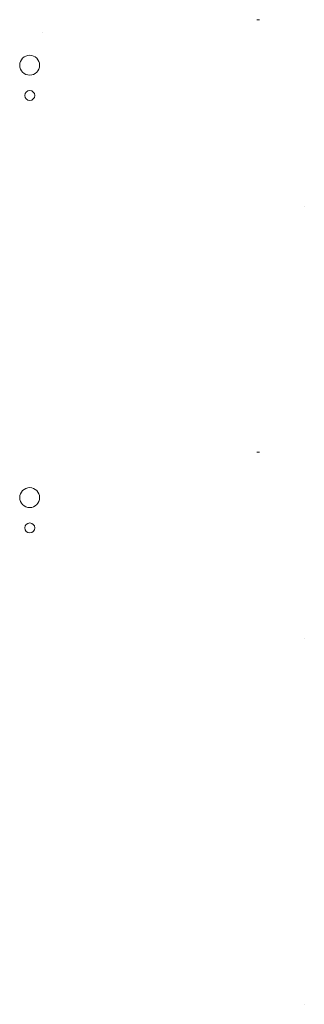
# Model space of a CAD drawing. Extents: x 1548 to 2171, y -185 to 211.
import ezdxf

# ---------------------------------------------------------------- set-up
doc = ezdxf.new("R2010")
doc.units = 0
doc.header["$LTSCALE"] = 33
doc.layers.get('0').update_dxf_attribs({"lineweight": 0})

msp = doc.modelspace()

# ---------------------------------------------------------------- linework, layer by layer
at = {"color": 9, "linetype": 'Continuous', "lineweight": 0, "true_color": 0xbfbfbf}
for p, q in [((1641.8, 205.6, 530.23), (1642.8, 205.6, 530.23)), ((1641.8, 34.09, 530.23), (1642.8, 34.09, 530.23))]:
    msp.add_line(p, q, dxfattribs=at)
at = {"color": 1, "linetype": 'Continuous', "lineweight": 0, "true_color": 0xff0000, "extrusion": (1, 0, 0)}
msp.add_line((1556.8, 200.33, 573.96), (1556.8, 200.33, 573.96), dxfattribs=at)
at = {"color": 22, "linetype": 'Continuous', "lineweight": 0, "true_color": 0xcc3131}
for p, q in [((1660.6, 131.53, 448.81), (1660.6, 131.53, 448.81)), ((1660.6, -39.97, 494.1), (1660.6, -39.97, 494.1)), ((1660.61, -184.95, 512.61), (1660.61, -184.95, 512.61))]:
    msp.add_line(p, q, dxfattribs=at)
at = {"color": 251, "linetype": 'Continuous', "lineweight": 0, "true_color": 0x545454}
for centre, radius in [((1551.8, 187.53, 573.14), 3.95), ((1551.85, 175.53, 573.29), 1.95), ((1551.8, 16.03, 573.14), 3.95), ((1551.85, 4.03, 573.29), 1.95)]:
    msp.add_circle(centre, radius, dxfattribs=at)

doc.saveas('drawing.dxf')
